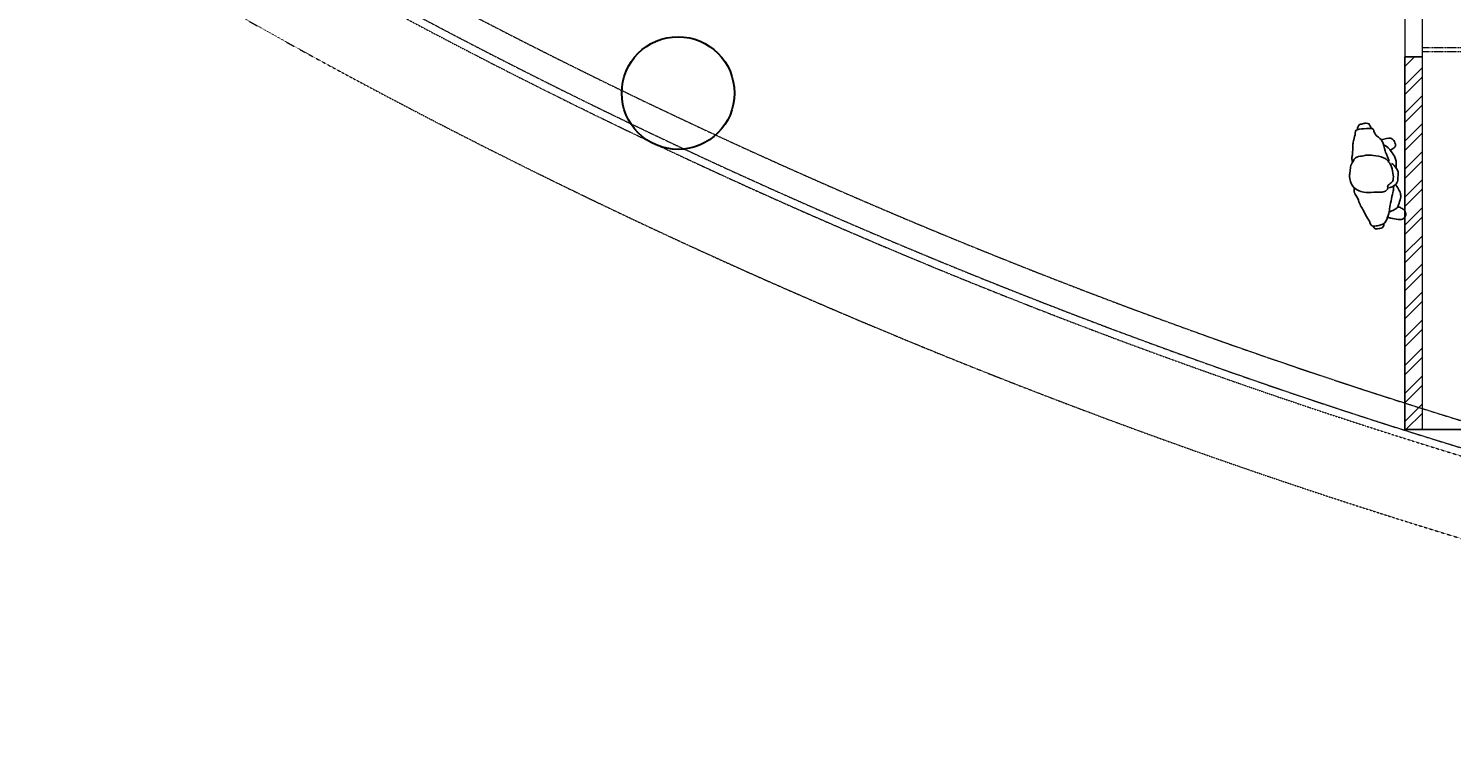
# Model space of a CAD drawing. Header units: inches. Extents: x 1703 to 137267, y -37098 to 14102.
# Tile 89 of 142: x 88364 to 96571, y -18885 to -14688. Entities that reach past the tile are written whole.
import ezdxf

# ---------------------------------------------------------------- set-up
doc = ezdxf.new("R2010")
doc.units = ezdxf.units.IN
doc.header["$MEASUREMENT"] = 0
for name, pattern in [('DASHED2', [0.375, 0.25, -0.125]), ('LEVEL-F-OVERALL LAYOUT$0$HIDDEN', [0.375, 0.25, -0.125]), ('LEVEL-F-OVERALL LAYOUT$0$Hidden 2mm', [3, 2, -1])]:
    doc.linetypes.add(name, pattern=pattern)
for name, color, linetype in [('AG-PEOPLE', 8, 'Continuous'), ('CT_PARTITION WALL', 180, 'Continuous'), ('elevation line', 1, 'Continuous'), ('HATCH', 8, 'Continuous')]:
    doc.layers.add(name, color=color, linetype=linetype)
for name, color, linetype, lineweight in [('CKD Equipments', 252, 'Continuous', 0), ('LEVEL-F-OVERALL LAYOUT$0$A-DETL', 251, 'Continuous', 15), ('LEVEL-F-OVERALL LAYOUT$0$I-FLOR-OVHD', 251, 'LEVEL-F-OVERALL LAYOUT$0$HIDDEN', 18), ('Naren-furn', 1, 'Continuous', 30)]:
    doc.layers.add(name, color=color, linetype=linetype, lineweight=lineweight)

# ---------------------------------------------------------------- blocks, each defined once
blk = doc.blocks.new('15')
at = {"layer": 'AG-PEOPLE'}
for points, knots in [([(-74.9, 102.2), (-87.3, 103.4), (-102.2, 104.4), (-122.4, 96.1), (-179, 92.2), (-201.7, 86.9), (-239.9, 70.8), (-259.4, 71.9), (-264.7, 46.5), (-263.7, -5.3), (-262.5, -33.7), (-235.3, -36), (-215.1, -49), (-187.5, -84.9), (-130.9, -88.3), (-107.8, -96.8), (-68.1, -110.1)], [6.336389, 6.336389, 6.336389, 6.336389, 6.537667, 6.800059, 7.37971, 7.71926, 8.092946, 8.308631, 8.544876, 8.921489, 9.16867, 9.425346, 9.786299, 10.132859, 10.546398, 10.784625, 10.784625, 10.784625, 10.784625]), ([(-107.7, 42.8), (-108.9, 31.8), (-112.4, 14.4), (-105.5, -20.8), (-93.2, -81.6), (-66.8, -104.5), (-42.7, -120.1), (4.4, -127.7), (44.6, -126.7), (60.3, -114), (74.1, -84.1), (86.9, -94.7), (104.6, -80.4), (110.5, -54.1), (104, -7.1), (106.7, 50.6), (85.9, 82.8), (66.6, 117.5), (2.9, 127.9), (-24.1, 118.7), (-59.9, 115.1), (-83.6, 94.6), (-105, 85.2), (-106.3, 55.8), (-107.7, 42.8)], [0, 0, 0, 0, 0.297584, 0.631064, 1.068635, 1.39533, 1.69617, 2.097861, 2.458938, 2.716293, 3.010442, 3.199165, 3.447293, 3.731671, 4.119196, 4.541864, 4.881702, 5.22714, 5.673063, 5.989311, 6.327668, 6.644571, 6.906626, 7.259736, 7.259736, 7.259736, 7.259736]), ([(77.7, -124.6), (100, -122.8), (135.8, -110.5), (200.3, -91.3), (238.6, -86), (294.2, -56.2), (295.3, -32.4), (303.2, -8.2), (298.9, 27.2), (269.5, 27.4), (257, 41.2), (201, 60.8), (175.6, 78), (130.3, 86), (104.4, 105.3), (92.3, 105.2), (71.3, 104.1)], [1.45444, 1.45444, 1.45444, 1.45444, 1.608341, 2.190332, 2.473474, 2.723913, 2.957268, 3.222842, 3.497886, 3.761391, 4.064663, 4.480615, 4.759776, 5.007102, 5.318048, 5.421629, 5.421629, 5.421629, 5.421629]), ([(-262.5, -20.9), (-267.2, -19.6), (-276, -16), (-290.7, -11.5), (-296.4, 5.9), (-292.6, 27.4), (-289.7, 47.9), (-276.6, 55.7), (-266.7, 58.6), (-261.7, 58.9)], [0, 0, 0, 0, 0.204936, 0.407613, 0.612349, 0.853232, 1.078576, 1.277206, 1.488019, 1.488019, 1.488019, 1.488019]), ([(299.6, 11.9), (303.4, 10.5), (310.2, 5.7), (319.5, 0.3), (317, -27.1), (317.1, -40.2), (305.8, -49.2), (296.8, -51.1), (292.2, -51)], [0, 0, 0, 0, 0.185845, 0.348437, 0.605768, 0.790156, 0.977812, 1.178868, 1.178868, 1.178868, 1.178868]), ([(-192, -73.6), (-196.5, -95), (-204.1, -131.1), (-178.7, -150), (-146.9, -156.9), (-137.7, -137.2), (-131.1, -126.5), (-128.6, -120.4)], [0.360496, 0.360496, 0.360496, 0.360496, 0.7344, 1.013881, 1.306887, 1.531117, 1.762107, 1.762107, 1.762107, 1.762107]), ([(200.2, -139), (202.3, -145.7), (208.4, -158.5), (223.9, -180.1), (251.8, -183.9), (264.8, -172.4), (276.4, -161.2), (274.9, -132.9), (265.4, -102.9), (258.6, -81.7), (256.5, -75.6)], [0, 0, 0, 0, 0.234933, 0.498205, 0.770578, 0.985693, 1.185055, 1.441446, 1.778194, 1.904722, 1.904722, 1.904722, 1.904722]), ([(-163.1, -84.9), (-160.2, -90), (-145.8, -111.4), (-108, -132.3), (-85.1, -147.1), (-56, -150.2), (-23.9, -146.4)], [0.5150736, 0.5150736, 0.5150736, 0.5150736, 0.6294553, 1.017186, 1.3780901, 1.4807756, 1.4807756, 1.4807756, 1.4807756]), ([(-52.4, -121.1), (-48.6, -126.4), (-41.1, -137.1), (0.7, -161.8), (29.3, -151.3), (64.1, -150.1), (80.3, -120.7), (86, -105.7), (87.8, -97.7)], [0, 0, 0, 0, 0.246088, 0.627223, 0.947124, 1.275341, 1.581551, 1.852766, 1.852766, 1.852766, 1.852766]), ([(70.5, -136.5), (104, -155.9), (124.6, -160.6), (151.5, -161.7), (189.8, -143.2), (209, -137.1), (222.7, -103.6), (227.8, -86.8)], [2.106915, 2.106915, 2.106915, 2.106915, 2.404966, 2.688798, 3.029539, 3.280342, 3.601839, 3.601839, 3.601839, 3.601839])]:
    blk.add_open_spline(points, degree=3, knots=knots, dxfattribs=at)

msp = doc.modelspace()

# ---------------------------------------------------------------- hatches: boundary and pattern name
at = {"layer": 'HATCH'}
h = msp.add_hatch(dxfattribs=at)
h.set_pattern_fill('ANSI32', color=6, scale=304.8)
h.set_pattern_definition([(45, (-5583535.63, 566127.9), (-80.822305, 80.822305), []), (45, (-5583481.75, 566127.9), (-80.822305, 80.822305), [])])
h.paths.add_polyline_path([(96300.7, -14852.9), (96400.7, -14852.9), (96400.7, -17003.9), (96300.7, -17003.9)])

# ---------------------------------------------------------------- linework, layer by layer
at = {"layer": 'CKD Equipments', "color": 7}
for p, q in [((96400.7, -14003.9), (96400.7, -17003.9)), ((96300.7, -14103.9), (96300.7, -17003.9)), ((96401.6, -14852.9), (96300.7, -14852.9)), ((96300.7, -17003.9), (96400.7, -17003.9))]:
    msp.add_line(p, q, dxfattribs=at)
at = {"layer": 'CKD Equipments'}
msp.add_lwpolyline([(96300.7, -14852.9), (96400.7, -14852.9), (96400.7, -17003.9), (96300.7, -17003.9), (96300.7, -14852.9)], dxfattribs=at)
at = {"layer": 'CT_PARTITION WALL', "linetype": 'DASHED2', "lineweight": 0, "ltscale": 20}
msp.add_line((97100.7, -14824.4), (96400.7, -14824.4), dxfattribs=at)
msp.add_lwpolyline([(97100.7, -14800.4), (96400.7, -14800.4)], dxfattribs=at)
at = {"layer": 'elevation line', "ltscale": 0.25}
msp.add_line((96400.7, -17003.9), (97100.7, -17003.9), dxfattribs=at)
at = {"layer": 'LEVEL-F-OVERALL LAYOUT$0$A-DETL', "linetype": 'LEVEL-F-OVERALL LAYOUT$0$Hidden 2mm', "lineweight": 15}
for radius, start, end in [(33871.8, 239.34358, 257.16427), (34021.8, 239.29868, 254.96625)]:
    msp.add_arc((106575.6, 15425.9), radius, start, end, dxfattribs=at)
at = {"layer": 'LEVEL-F-OVERALL LAYOUT$0$I-FLOR-OVHD', "ltscale": 0.25}
msp.add_lwpolyline([(102610.8, -18884.7, -0.019531), (99942, -18464.8, -0.089507), (88364.3, -13895.8)], format="xyb", dxfattribs=at)
for start, end in [(238.96902, 252.04841), (252.04841, 257.78854)]:
    msp.add_arc((106575.6, 15425.9), 34066.8, start, end, dxfattribs=at)
at = {"layer": 'Naren-furn'}
msp.add_circle((92110.6, -15061.5), 325, dxfattribs=at)

# ---------------------------------------------------------------- block references
at = {"layer": 'AG-PEOPLE', "color": 4, "xscale": -1, "rotation": 94.41792911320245}
msp.add_blockref('15', (96106.8, -15528.7), dxfattribs=at)

doc.saveas('drawing.dxf')
